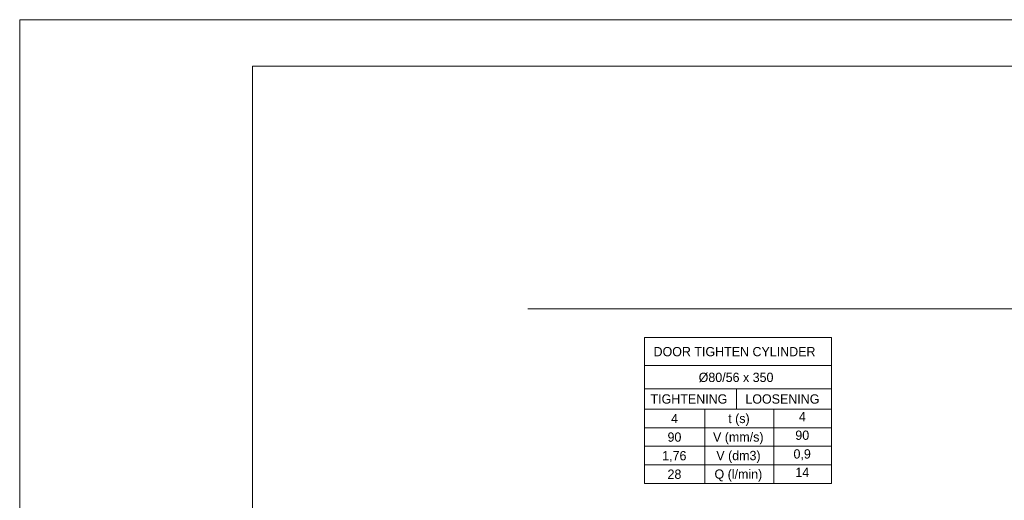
# Model space of a CAD drawing. Header units: millimetres. Extents: x 0 to 203, y 0 to 47.
# Tile 165 of 196: x 136.6 to 144.92, y 42.71 to 46.77. Entities that reach past the tile are written whole.
import ezdxf

# ---------------------------------------------------------------- set-up
doc = ezdxf.new("R2010")
doc.units = ezdxf.units.MM
doc.layers.add('PDF_Geomertry', color=7, linetype='Continuous')
doc.layers.add('PDF_Text', color=7, linetype='Continuous')
doc.styles.add('PDF Arial', font='txt')
doc.styles.add('PDF Arial Bold', font='txt')

msp = doc.modelspace()

# ---------------------------------------------------------------- linework, layer by layer
at = {"layer": 'PDF_Geomertry', "lineweight": 15}
for points in [[(136.5963, 0.0035), (202.8143, 0.0035), (202.8143, 46.7735), (136.5963, 46.7735), (136.5963, 0.0035)], [(138.5652, 0.3971), (202.4207, 0.3971), (202.4207, 46.3799), (138.5652, 46.3799), (138.5652, 0.3971)], [(141.8804, 42.8499), (143.4596, 42.8499), (143.4596, 44.084), (141.8804, 44.084), (141.8804, 42.8499)]]:
    msp.add_lwpolyline(points, close=True, dxfattribs=at)
for points in [[(140.8935, 44.3271), (155.4749, 44.3271)], [(141.8804, 43.8479), (143.4596, 43.8479)], [(141.8804, 43.6513), (143.4596, 43.6513)], [(141.8804, 43.4785), (142.6582, 43.4785), (142.6582, 43.6513)], [(141.8804, 43.3215), (142.3907, 43.3215), (142.3907, 43.4785)], [(141.8804, 43.1646), (142.3907, 43.1646), (142.3907, 43.3215), (142.9721, 43.3215), (142.9721, 43.4785)], [(142.6582, 43.4785), (143.4596, 43.4785)], [(141.8804, 43.0068), (142.3907, 43.0068), (142.3907, 43.1646), (142.9721, 43.1646), (142.9721, 43.3215), (143.4596, 43.3215)], [(142.3907, 42.8499), (142.3907, 43.0068), (142.9721, 43.0068), (142.9721, 43.1646), (143.4596, 43.1646)], [(142.9721, 42.8499), (142.9721, 43.0068), (143.4596, 43.0068)]]:
    msp.add_lwpolyline(points, dxfattribs=at)

# ---------------------------------------------------------------- texts
at = {"layer": 'PDF_Text', "attachment_point": 7}
for s, insert, char_height, style in [('DOOR TIGHTEN CYLINDER', (141.956, 43.9249), 0.07874, 'PDF Arial'), ('Ø80/56 x 350', (142.3374, 43.7056), 0.07874, 'PDF Arial Bold'), ('TIGHTENING', (141.9304, 43.5244), 0.07874, 'PDF Arial'), ('LOOSENING', (142.7324, 43.5244), 0.07874, 'PDF Arial'), ('4', (142.1046, 43.3604), 0.0787, 'PDF Arial'), ('4', (143.1852, 43.3763), 0.0787, 'PDF Arial'), ('t (s)', (142.5874, 43.3373), 0.07874, 'PDF Arial'), ('90', (142.074, 43.2021), 0.07874, 'PDF Arial'), ('V (mm/s)', (142.4588, 43.1803), 0.07874, 'PDF Arial'), ('90', (143.1546, 43.218), 0.07874, 'PDF Arial'), ('1,76', (142.029, 43.031), 0.07874, 'PDF Arial'), ('V (dm3)', (142.4865, 43.0234), 0.07874, 'PDF Arial'), ('0,9', (143.1393, 43.0462), 0.07874, 'PDF Arial'), ('28', (142.074, 42.8882), 0.07874, 'PDF Arial'), ('Q (l/min)', (142.4713, 42.8664), 0.07874, 'PDF Arial'), ('14', (143.1546, 42.9049), 0.07874, 'PDF Arial')]:
    msp.add_mtext(s, dxfattribs=dict(at, insert=insert, char_height=char_height, style=style))

doc.saveas('drawing.dxf')
